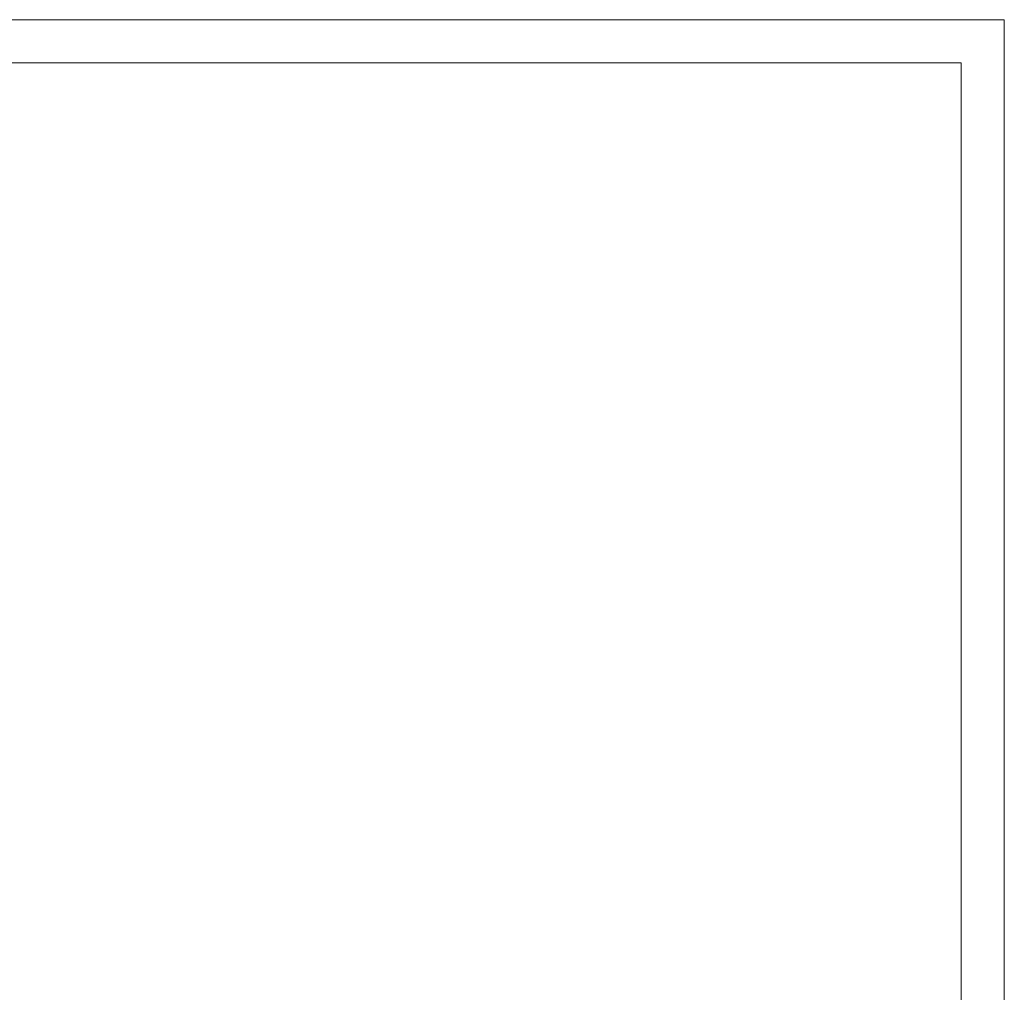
# Model space of a CAD drawing. Header units: millimetres. Extents: x -9038497 to 54128, y -10570064 to 59476.
# Tile 61 of 135: x 40806 to 42174, y 21623 to 22973. Entities that reach past the tile are written whole.
import ezdxf

# ---------------------------------------------------------------- set-up
doc = ezdxf.new("R2010")
doc.units = ezdxf.units.MM
doc.header["$LTSCALE"] = 0.8
doc.layers.add('0 proj_widok widok widok', color=7, linetype='Continuous', lineweight=0)
doc.layers.add('OPIS', color=122, linetype='Continuous', lineweight=18)
doc.styles.add('ARIAL_CE', font='arial.ttf', dxfattribs={"height": 15})

msp = doc.modelspace()

# ---------------------------------------------------------------- linework, layer by layer
at = {"layer": '0 proj_widok widok widok', "lineweight": 0}
for points in [[(37974.04, 20025.1), (42174.04, 20025.1), (42174.04, 22973.1), (37974.04, 22973.1)], [(37974.04, 20025.1), (42174.04, 20025.1), (42174.04, 22973.1), (37974.04, 22973.1)], [(38294.04, 22913.1), (42114.04, 22913.1), (42114.04, 20085.1), (38294.04, 20085.1)]]:
    msp.add_lwpolyline(points, close=True, dxfattribs=at)

# ---------------------------------------------------------------- texts
at = {"layer": 'OPIS', "char_height": 12, "width": 1777.5174, "attachment_point": 5, "rotation": 0.15445, "style": 'ARIAL_CE'}
for insert in [(40732.96, 22271.44), (40732.96, 21731.59)]:
    msp.add_mtext('\\pi-120,l200.00024,t200.00024;9o\\P15o', dxfattribs=dict(at, insert=insert))

doc.saveas('drawing.dxf')
